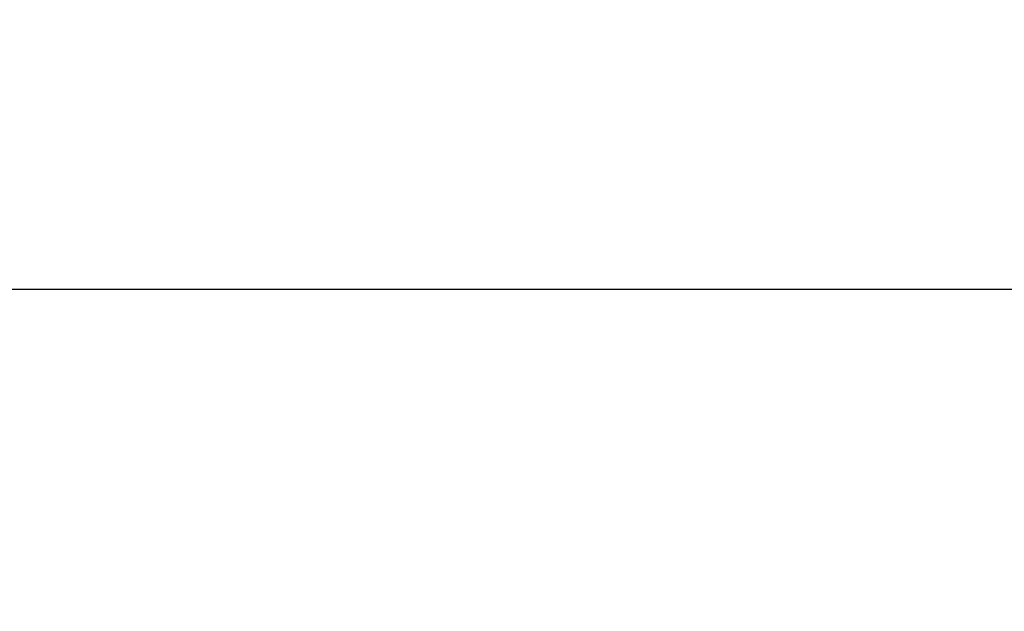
# Model space of a CAD drawing. Header units: millimetres. Extents: x 0 to 420, y 0 to 297.
# Tile 29 of 126: x 117 to 137, y 197 to 209. Entities that reach past the tile are written whole.
import ezdxf

# ---------------------------------------------------------------- set-up
doc = ezdxf.new("R2010")
doc.units = ezdxf.units.MM
doc.layers.add('标注层', color=150, linetype='Continuous')
doc.styles.add('SLDTEXTSTYLE2', font='TXT', dxfattribs={"width": 0.7})
doc.dimstyles.new('SLDDIMSTYLE0', dxfattribs={"dimtxt": 4.850694, "dimasz": 4, "dimexe": 0, "dimexo": 0.0625, "dimgap": 1.212674, "dimtad": 2, "dimlfac": 2, "dimrnd": 1e-09, "dimzin": 12, "dimdsep": 46, "dimtxsty": 'SLDTEXTSTYLE2', "dimsah": 1, "dimcen": 0.09, "dimadec": 0, "dimazin": 3, "dimtfac": 1, "dimtdec": 3, "dimtofl": 0, "dimtmove": 0, "dimatfit": 3, "dimfxl": 1, "dimfrac": 2, "dimtolj": 1, "dimtzin": 12, "dimarcsym": 0})

# ---------------------------------------------------------------- blocks, each defined once
blk = doc.blocks.new('_D_2')
at = {"layer": '标注层'}
for p, q in [((81.402, 187.782), (81.402, 205.782)), ((203.902, 187.782), (203.902, 205.782)), ((81.402, 203.782), (203.902, 203.782))]:
    blk.add_line(p, q, dxfattribs=at)
for points in [[(81.402, 203.782), (85.402, 203.282), (85.402, 204.282)], [(203.902, 203.782), (199.902, 204.282), (199.902, 203.282)]]:
    blk.add_solid(points, dxfattribs=at)
at = {"layer": '标注层', "insert": (138.419, 209.239), "char_height": 4.2333, "attachment_point": 1, "style": 'SLDTEXTSTYLE2'}
blk.add_mtext('245', dxfattribs=at)

msp = doc.modelspace()

# ---------------------------------------------------------------- dimensions: what is measured, and where the dimension line sits
at = {"layer": '标注层'}
dim = msp.add_linear_dim(base=(203.9019, 203.7818), p1=(81.4019, 187.7818), p2=(203.9019, 187.7818), angle=0, dimstyle='SLDDIMSTYLE0', dxfattribs=at)
dim.commit()
dim.dimension.update_dxf_attribs({"geometry": '_D_2', "text_midpoint": (142.6519, 203.7818), "dimtype": 160})

doc.saveas('drawing.dxf')
